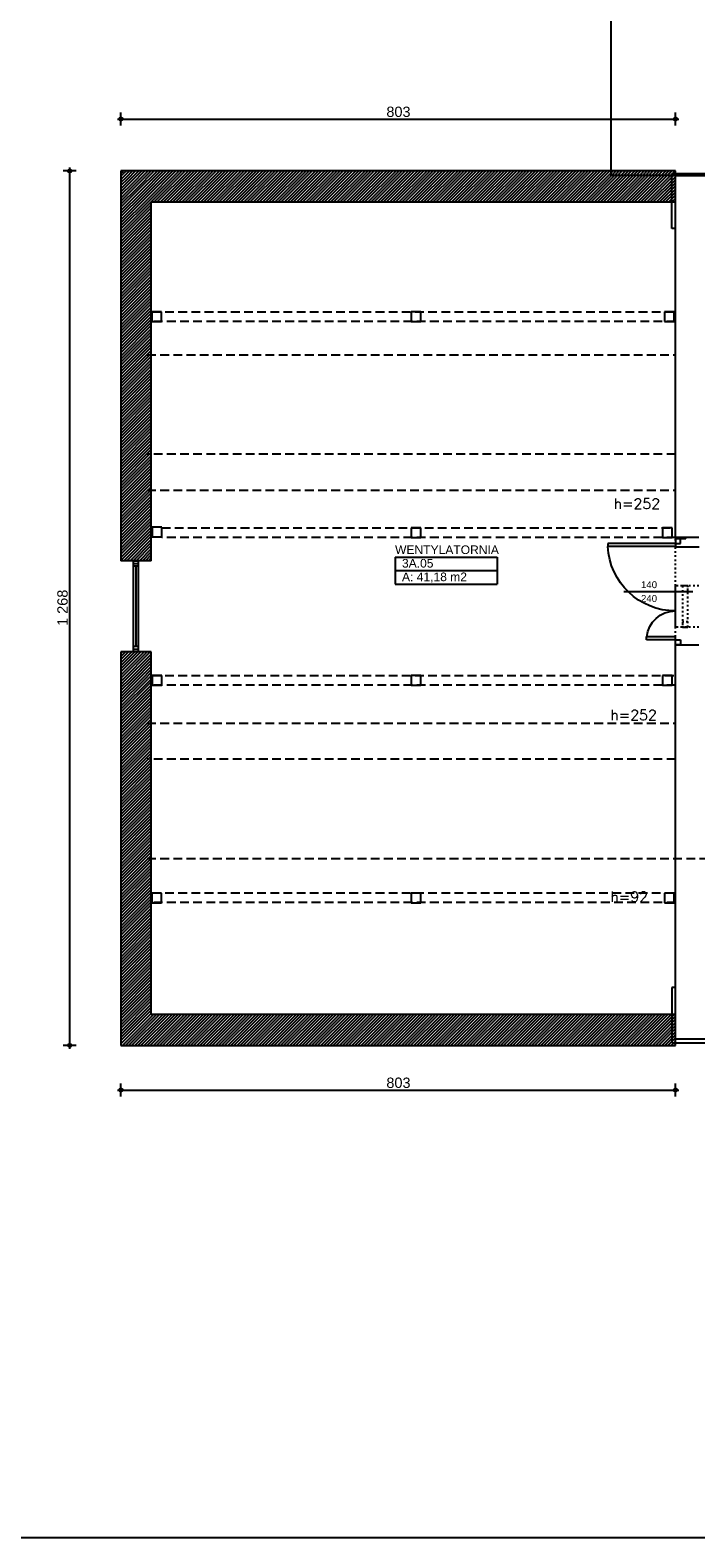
# Model space of a CAD drawing. Header units: inches. Extents: x 18535 to 24863, y 1480 to 5771.
# Tile 1 of 11: x 20232 to 21196, y 1480 to 3665. Entities that reach past the tile are written whole.
import ezdxf
from ezdxf.enums import TextEntityAlignment as Align

# ---------------------------------------------------------------- set-up
doc = ezdxf.new("R2010")
doc.units = ezdxf.units.IN
doc.header["$MEASUREMENT"] = 0
doc.linetypes.add('DASHED', pattern=[19.05, 12.7, -6.35])
doc.linetypes.add('Przerywana', pattern=[6, 2.5, -3.5])
for name, color, linetype in [('_T sciany', 7, 'Continuous'), ('AA_OPIS_009', 7, 'Continuous'), ('AA_PRZ SCIANY ISTNIEJĄCE', 7, 'Continuous'), ('AA_PRZ_SCIANY_030', 7, 'Continuous'), ('AA_PRZERYWANE', 7, 'Continuous'), ('AA_STOLARKA DRZW_009', 7, 'Continuous'), ('AA_WIDOK_009', 7, 'Continuous'), ('ArchiCAD', 7, 'Continuous'), ('Window-Door Markers', 7, 'Continuous')]:
    doc.layers.add(name, color=color, linetype=linetype)
doc.styles.add('GENERATED_STYLE_1', font='txt')
doc.styles.add('GENERATED_STYLE_2', font='arial.ttf')
doc.styles.add('GENERATED_STYLE_5', font='txt')
doc.styles.add('GENERATED_STYLE_6', font='romans.shx')
doc.styles.get("Standard").update_dxf_attribs({"font": 'txt', "bigfont": 'BIGFONT.SHX'})
doc.dimstyles.new('Dimstyle_0', dxfattribs={"dimtxt": 15, "dimasz": 9.5, "dimexe": 0.18, "dimexo": 0.5, "dimgap": 0.09, "dimtad": 1, "dimtih": 1, "dimtoh": 1, "dimdec": 0, "dimzin": 0, "dimdsep": 46, "dimtxsty": 'GENERATED_STYLE_5', "dimblk": 'ARROWHEAD_11', "dimblk1": 'ARROWHEAD_11', "dimblk2": 'ARROWHEAD_11', "dimcen": 0.09, "dimclrd": 220, "dimclre": 220, "dimclrt": 220, "dimadec": 1, "dimazin": 0, "dimtfac": 1, "dimtdec": 4, "dimtmove": 0, "dimatfit": 3, "dimfxl": 0, "dimtolj": 1, "dimtzin": 0, "dimarcsym": 0})
doc.dimstyles.new('Dimstyle_1', dxfattribs={"dimtxt": 15, "dimasz": 9.5, "dimexe": 0.18, "dimexo": 0.5, "dimgap": 0.09, "dimtad": 1, "dimdec": 0, "dimzin": 0, "dimdsep": 46, "dimtxsty": 'GENERATED_STYLE_5', "dimblk": 'ARROWHEAD_11', "dimblk1": 'ARROWHEAD_11', "dimblk2": 'ARROWHEAD_11', "dimcen": 0.09, "dimclrd": 220, "dimclre": 220, "dimclrt": 220, "dimadec": 1, "dimazin": 0, "dimtfac": 1, "dimtdec": 4, "dimtmove": 0, "dimatfit": 3, "dimfxl": 0, "dimtolj": 1, "dimtzin": 0, "dimarcsym": 0})
pattern_1 = [(45, (0, 0), (-2.24506403, 2.24506403), [])]

# ---------------------------------------------------------------- blocks, each defined once
blk = doc.blocks.new('WENTYLATORNIA_3A.05_128', base_point=(20834.2, 2891.7))
at = {"layer": '_T sciany', "color": 160, "linetype": 'Continuous'}
for p, q in [((20760.2, 2901.5), (20760.2, 2862.2)), ((20760.2, 2901.5), (20908.2, 2901.5)), ((20908.2, 2901.5), (20908.2, 2862.2)), ((20760.2, 2881.9), (20908.2, 2881.9)), ((20760.2, 2862.2), (20908.2, 2862.2))]:
    blk.add_line(p, q, dxfattribs=at)
at = {"color": 0}
for tag in ['floor_f', 'ROOM_PERIM', 'ROOM_WALLS_SURF', 'ROOM_DOORS_SURF', 'ROOM_WINDS_SURF', 'ROOM_BASELEV', 'ROOM_HEIGHT', 'ROOM_NET_AREA', 'ROOM_REDUCED_AREA', 'ROOM_CALC_AREA', 'ROOM_VOLUME']:
    blk.add_attdef(tag, text='', height=200, dxfattribs=at).set_placement((20834.2, 2834.6), align=Align.BOTTOM_LEFT)
at = {"layer": '_T sciany', "color": 160, "style": 'GENERATED_STYLE_2'}
for tag, p in [('ROOM_NAME', (20760.2, 2918.3)), ('ROOM_NUMBER', (20770.2, 2898.7)), ('ROOM_AREA', (20770.2, 2879))]:
    blk.add_attdef(tag, text='', height=12.5, dxfattribs=at).set_placement(p, align=Align.TOP_LEFT)
blk = doc.blocks.new('D2 65_416')
at = {"color": 140, "linetype": 'Continuous'}
for p, q in [((-70, 98), (-65.555, 98)), ((-70, 0), (-70, 98)), ((-65.555, 0), (-65.555, 98)), ((70, 42), (65.555, 42)), ((65.555, 0), (65.555, 42)), ((70, 0), (70, 42)), ((-77, 0), (-70, 0)), ((-77, -7), (-77, 0)), ((-70, 0), (-70, -7)), ((-70, 0), (-65.555, 0)), ((70, 0), (65.555, 0)), ((77, 0), (70, 0)), ((70, 0), (70, -7)), ((77, -7), (77, 0)), ((-70, -7), (-77, -7)), ((70, -7), (77, -7))]:
    blk.add_line(p, q, dxfattribs=at)
for centre, radius, start, end in [((-70, 0), 98, 0, 87.403007), ((70, 0), 42, 96.041315, 180)]:
    blk.add_arc(centre, radius, start, end, dxfattribs=at)
blk = doc.blocks.new('Window-Door Marker - 70_4400')
at = {"layer": 'ArchiCAD', "color": 140, "linetype": 'Continuous'}
blk.add_line((0, -90), (0, 10), dxfattribs=at)
blk = doc.blocks.new('WALL_720', base_point=(21166.4, 2929.6))
at = {"layer": '_T sciany'}
h = blk.add_hatch(dxfattribs=at)
h.set_pattern_fill('ANSI31', color=5, style=0, pattern_type=2)
h.set_pattern_definition(pattern_1)
h.paths.add_polyline_path([(21181.4, 2929.6), (21166.4, 2929.6), (21166.4, 2928.3), (21181.4, 2928.3)], flags=0)
at = {"layer": '_T sciany', "color": 5, "linetype": 'Continuous'}
for p, q in [((21166.4, 2929.6), (21166.4, 2928.3)), ((21181.4, 2929.6), (21166.4, 2929.6)), ((21166.4, 2928.3), (21181.4, 2928.3)), ((21181.4, 2928.3), (21181.4, 2929.6)), ((21166.4, 2774.3), (21181.4, 2774.3))]:
    blk.add_line(p, q, dxfattribs=at)
at = {"layer": '_T sciany', "xscale": -1, "rotation": 90}
blk.add_blockref('D2 65_416', (21166.4, 2851.3), dxfattribs=at)
at = {"layer": 'Window-Door Markers'}
ref = blk.add_blockref('Window-Door Marker - 70_4400', (21181.4, 2851.3), dxfattribs=dict(at, rotation=270))
ref.add_attrib('AC_WIDO_A_SIZE', '140', dxfattribs={"color": 255, "height": 10, "style": 'GENERATED_STYLE_2'}).set_placement((21116.4, 2853.4), align=Align.BOTTOM_LEFT)
ref.add_attrib('AC_WIDO_B_SIZE', '240', dxfattribs={"color": 255, "height": 10, "style": 'GENERATED_STYLE_2'}).set_placement((21116.4, 2833.4), align=Align.BOTTOM_LEFT)
blk = doc.blocks.new('W BottomHung 65_258')
at = {"color": 0, "linetype": 'ByBlock'}
for p, q in [((66.1, 0), (-66.1, 0)), ((-66.1, 0), (-66.1, -6.8)), ((-62.1, 0), (-62.1, -6.8)), ((-58.1, -6.8), (-58.1, 0)), ((58.1, -6.8), (58.1, 0)), ((62.1, 0), (62.1, -6.8)), ((66.1, -6.8), (66.1, 0)), ((-66.1, -6.8), (66.1, -6.8)), ((-58.1, -3.4), (58.1, -3.4))]:
    blk.add_line(p, q, dxfattribs=at)
blk = doc.blocks.new('WALL_782', base_point=(20385.1, 3438.6))
at = {"layer": '_T sciany'}
h = blk.add_hatch(dxfattribs=at)
h.set_pattern_fill('ANSI31', color=5, style=0, pattern_type=2)
h.set_pattern_definition(pattern_1)
h.paths.add_polyline_path([(20363.1, 2896.2), (20407.1, 2896.2), (20407.1, 3416.1), (20363.1, 3461.1)], flags=0)
h = blk.add_hatch(dxfattribs=at)
h.set_pattern_fill('ANSI31', color=5, style=0, pattern_type=2)
h.set_pattern_definition(pattern_1)
h.paths.add_polyline_path([(20363.1, 2724.6), (20407.1, 2724.6), (20407.1, 2763.9), (20363.1, 2763.9)], flags=0)
at = {"layer": '_T sciany', "color": 5, "linetype": 'Continuous'}
for p, q in [((20363.1, 3461.1), (20363.1, 2896.2)), ((20407.1, 2896.2), (20407.1, 3416.1)), ((20407.1, 2896.2), (20363.1, 2896.2)), ((20407.1, 2763.9), (20363.1, 2763.9)), ((20363.1, 2763.9), (20363.1, 2724.6)), ((20407.1, 2724.6), (20407.1, 2763.9))]:
    blk.add_line(p, q, dxfattribs=at)
at = {"layer": '_T sciany', "color": 140, "linetype": 'Continuous', "xscale": -1, "rotation": 90.00000000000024}
blk.add_blockref('W BottomHung 65_258', (20381.1, 2830.1), dxfattribs=at)
blk = doc.blocks.new('WALL_783', base_point=(21166.3, 3438.6))
at = {"layer": '_T sciany'}
h = blk.add_hatch(dxfattribs=at)
h.set_pattern_fill('ANSI31', color=5, style=0, pattern_type=2)
h.set_pattern_definition(pattern_1)
h.paths.add_polyline_path([(21166.3, 3461.1), (20363.1, 3461.1), (20407.1, 3416.1), (21166.3, 3416.1)], flags=0)
at = {"layer": '_T sciany', "color": 5, "linetype": 'Continuous'}
for p, q in [((21166.3, 3461.1), (20363.1, 3461.1)), ((21166.3, 3416.1), (21166.3, 3461.1)), ((20407.1, 3416.1), (21166.3, 3416.1))]:
    blk.add_line(p, q, dxfattribs=at)
blk = doc.blocks.new('WALL_785', base_point=(21166.3, 2216.1))
at = {"layer": '_T sciany'}
h = blk.add_hatch(dxfattribs=at)
h.set_pattern_fill('ANSI31', color=5, style=0, pattern_type=2)
h.set_pattern_definition(pattern_1)
h.paths.add_polyline_path([(21166.3, 2238.6), (20407.1, 2238.6), (20363.1, 2193.6), (21166.3, 2193.6)], flags=0)
at = {"layer": '_T sciany', "color": 5, "linetype": 'Continuous'}
for p, q in [((21166.3, 2238.6), (20407.1, 2238.6)), ((21166.3, 2193.6), (21166.3, 2238.6)), ((20363.1, 2193.6), (21166.3, 2193.6))]:
    blk.add_line(p, q, dxfattribs=at)
blk = doc.blocks.new('WALL_786', base_point=(20385.1, 2724.6))
at = {"layer": '_T sciany'}
h = blk.add_hatch(dxfattribs=at)
h.set_pattern_fill('ANSI31', color=5, style=0, pattern_type=2)
h.set_pattern_definition(pattern_1)
h.paths.add_polyline_path([(20363.1, 2724.6), (20363.1, 2193.6), (20407.1, 2238.6), (20407.1, 2724.6)], flags=0)
at = {"layer": '_T sciany', "color": 5, "linetype": 'Continuous'}
for p, q in [((20363.1, 2724.6), (20363.1, 2193.6)), ((20407.1, 2238.6), (20407.1, 2724.6))]:
    blk.add_line(p, q, dxfattribs=at)
blk = doc.blocks.new('*D52')
at = {"layer": 'ArchiCAD', "color": 220, "linetype": 'Continuous'}
for p, q in [((20363.1, 3538.8), (20363.1, 3545.7)), ((21166.3, 3538.8), (21166.3, 3545.7)), ((20358.1, 3536.3), (20360.6, 3536.3)), ((20363.1, 3526.9), (20363.1, 3533.8)), ((20365.6, 3536.3), (21163.8, 3536.3)), ((21166.3, 3526.9), (21166.3, 3533.8)), ((21168.8, 3536.3), (21171.3, 3536.3))]:
    blk.add_line(p, q, dxfattribs=at)
at = {"layer": 'ArchiCAD', "color": 220, "linetype": 'Continuous', "const_width": 2.5}
for points in [[(20361.8, 3536.3, 1), (20364.3, 3536.3, 1)], [(21165.1, 3536.3, 1), (21167.6, 3536.3, 1)]]:
    blk.add_lwpolyline(points, format="xyb", close=True, dxfattribs=at)
at = {"layer": 'ArchiCAD', "color": 220, "linetype": 'Continuous'}
for centre in [(20363.1, 3536.3), (21166.3, 3536.3)]:
    blk.add_circle(centre, 2.5, dxfattribs=at)
at = {"layer": 'ArchiCAD', "color": 220, "insert": (20747.6, 3554.3), "char_height": 15, "attachment_point": 1}
blk.add_mtext('\\A1;{\\fArial Europa Srodkowa|b0|i0|c0|p34;\\C220;803}', dxfattribs=at)
blk = doc.blocks.new('ARROWHEAD_11')
at = {"color": 0, "linetype": 'Continuous'}
blk.add_line((0, 0), (-1, 0), dxfattribs=at)
at = {"color": 0, "linetype": 'Continuous', "const_width": 0.25}
blk.add_lwpolyline([(-0.125, 0, 1), (0.125, 0, 1)], format="xyb", close=True, dxfattribs=at)
blk = doc.blocks.new('*D54')
at = {"layer": 'ArchiCAD', "color": 220, "linetype": 'Continuous'}
for p, q in [((20286.4, 3461.1), (20279.5, 3461.1)), ((20288.9, 3463.6), (20288.9, 3466.1)), ((20288.9, 2196.1), (20288.9, 3458.6)), ((20298.2, 3461.1), (20291.4, 3461.1)), ((20286.4, 2193.6), (20279.5, 2193.6)), ((20288.9, 2188.6), (20288.9, 2191.1)), ((20298.2, 2193.6), (20291.4, 2193.6))]:
    blk.add_line(p, q, dxfattribs=at)
at = {"layer": 'ArchiCAD', "color": 220, "linetype": 'Continuous', "const_width": 2.5}
for points in [[(20287.6, 3461.1, 1), (20290.1, 3461.1, 1)], [(20287.6, 2193.6, 1), (20290.1, 2193.6, 1)]]:
    blk.add_lwpolyline(points, format="xyb", close=True, dxfattribs=at)
at = {"layer": 'ArchiCAD', "color": 220, "linetype": 'Continuous'}
for centre in [(20288.9, 3461.1), (20288.9, 2193.6)]:
    blk.add_circle(centre, 2.5, dxfattribs=at)
at = {"layer": 'ArchiCAD', "color": 220, "insert": (20270.9, 2801.7), "char_height": 15, "attachment_point": 1, "rotation": 90}
blk.add_mtext('\\A1;{\\fArial Europa Srodkowa|b0|i0|c0|p34;\\C220;1\xa0268}', dxfattribs=at)
blk = doc.blocks.new('*D55')
at = {"layer": 'ArchiCAD', "color": 220, "linetype": 'Continuous'}
for p, q in [((20358.1, 2129), (20360.6, 2129)), ((20363.1, 2131.5), (20363.1, 2138.3)), ((20363.1, 2119.6), (20363.1, 2126.5)), ((20365.6, 2129), (21163.8, 2129)), ((21166.3, 2131.5), (21166.3, 2138.3)), ((21166.3, 2119.6), (21166.3, 2126.5)), ((21168.8, 2129), (21171.3, 2129))]:
    blk.add_line(p, q, dxfattribs=at)
at = {"layer": 'ArchiCAD', "color": 220, "linetype": 'Continuous', "const_width": 2.5}
for points in [[(20361.8, 2129, 1), (20364.3, 2129, 1)], [(21165.1, 2129, 1), (21167.6, 2129, 1)]]:
    blk.add_lwpolyline(points, format="xyb", close=True, dxfattribs=at)
at = {"layer": 'ArchiCAD', "color": 220, "linetype": 'Continuous'}
for centre in [(20363.1, 2129), (21166.3, 2129)]:
    blk.add_circle(centre, 2.5, dxfattribs=at)
at = {"layer": 'ArchiCAD', "color": 220, "insert": (20747.6, 2147), "char_height": 15, "attachment_point": 1}
blk.add_mtext('\\A1;{\\fArial Europa Srodkowa|b0|i0|c0|p34;\\C220;803}', dxfattribs=at)

msp = doc.modelspace()

# ---------------------------------------------------------------- linework, layer by layer
at = {"layer": 'AA_PRZ SCIANY ISTNIEJĄCE', "color": 150, "linetype": 'Continuous'}
msp.add_line((24834.8, 1479.9), (18803, 1479.9), dxfattribs=at)
at = {"layer": 'AA_PRZ_SCIANY_030', "color": 150, "linetype": 'Continuous'}
for p, q in [((21073.2, 3454.6), (21073.2, 4221.4)), ((21595.7, 3454.6), (21073.2, 3454.6))]:
    msp.add_line(p, q, dxfattribs=at)
at = {"layer": 'AA_PRZ_SCIANY_030', "color": 1, "linetype": 'Continuous'}
for p, q in [((21166.3, 2929.6), (21166.3, 3454.6)), ((21166.3, 3454.6), (22142.3, 3454.6)), ((20422, 3257.1), (20408, 3257.1)), ((20408, 3257.1), (20408, 3243.1)), ((20422, 3243.1), (20422, 3257.1)), ((20797.7, 3257.1), (20783.7, 3257.1)), ((20783.7, 3257.1), (20783.7, 3243.1)), ((20797.7, 3243.1), (20797.7, 3257.1)), ((21164.4, 3257.1), (21150.4, 3257.1)), ((21150.4, 3257.1), (21150.4, 3243.1)), ((21164.4, 3243.1), (21164.4, 3257.1)), ((20408, 3243.1), (20422, 3243.1)), ((20783.7, 3243.1), (20797.7, 3243.1)), ((21150.4, 3243.1), (21164.4, 3243.1)), ((20422.3, 2944.6), (20408.3, 2944.6)), ((20408.3, 2944.6), (20408.3, 2930.6)), ((20408.3, 2930.6), (20422.3, 2930.6)), ((20422.3, 2930.6), (20422.3, 2944.6)), ((20797.7, 2943.6), (20783.7, 2943.6)), ((20783.7, 2943.6), (20783.7, 2929.6)), ((20783.7, 2929.6), (20797.7, 2929.6)), ((20797.7, 2929.6), (20797.7, 2943.6)), ((21161.8, 2943.6), (21147.8, 2943.6)), ((21147.8, 2943.6), (21147.8, 2929.6)), ((21147.8, 2929.6), (21161.8, 2929.6)), ((21161.8, 2929.6), (21161.8, 2943.6)), ((21200.3, 2929.6), (21166.3, 2929.6)), ((21200.3, 2773.7), (21166.3, 2773.7)), ((21166.3, 2202.6), (21166.3, 2773.7)), ((20422.3, 2729.6), (20408.3, 2729.6)), ((20408.3, 2729.6), (20408.3, 2715.6)), ((20408.3, 2715.6), (20422.3, 2715.6)), ((20422.3, 2715.6), (20422.3, 2729.6)), ((20797.7, 2729.6), (20783.7, 2729.6)), ((20783.7, 2729.6), (20783.7, 2715.6)), ((20783.7, 2715.6), (20797.7, 2715.6)), ((20797.7, 2715.6), (20797.7, 2729.6)), ((21161.8, 2729.6), (21147.8, 2729.6)), ((21147.8, 2729.6), (21147.8, 2715.6)), ((21147.8, 2715.6), (21161.8, 2715.6)), ((21161.8, 2715.6), (21161.8, 2729.6)), ((20422, 2414.1), (20408, 2414.1)), ((20408, 2414.1), (20408, 2400.1)), ((20422, 2400.1), (20422, 2414.1)), ((20797.7, 2414.1), (20783.7, 2414.1)), ((20783.7, 2414.1), (20783.7, 2400.1)), ((20797.7, 2400.1), (20797.7, 2414.1)), ((21164.4, 2414.1), (21150.4, 2414.1)), ((21150.4, 2414.1), (21150.4, 2400.1)), ((21164.4, 2400.1), (21164.4, 2414.1)), ((20408, 2400.1), (20422, 2400.1)), ((20783.7, 2400.1), (20797.7, 2400.1)), ((21150.4, 2400.1), (21164.4, 2400.1)), ((22142.3, 2202.6), (21166.3, 2202.6))]:
    msp.add_line(p, q, dxfattribs=at)
at = {"layer": 'AA_PRZ_SCIANY_030', "color": 1, "linetype": 'Przerywana'}
for p, q in [((21166.3, 2859.6), (21166.3, 2929.6)), ((21200.3, 2859.6), (21166.3, 2859.6)), ((21200.3, 2799.6), (21166.3, 2799.6)), ((21166.3, 2773.7), (21166.3, 2799.6))]:
    msp.add_line(p, q, dxfattribs=at)
at = {"layer": 'AA_PRZERYWANE', "color": 251, "linetype": 'DASHED'}
for p, q in [((20408.1, 3257.1), (21166.3, 3257.1)), ((21166.3, 3243.1), (20408.1, 3243.1)), ((20401.1, 3194.5), (21166.3, 3194.5)), ((21166.3, 3050.6), (20401.1, 3050.6)), ((20422.1, 2943.6), (21166.3, 2943.6)), ((21166.3, 2929.6), (20422.1, 2929.6)), ((20408.1, 2729.6), (21166.3, 2729.6)), ((21166.3, 2715.6), (20408.1, 2715.6)), ((21166.3, 2608.6), (20401.1, 2608.6)), ((20401.1, 2464.6), (22122.3, 2464.6)), ((20408.1, 2415), (21166.3, 2415)), ((21166.3, 2401), (20408.1, 2401))]:
    msp.add_line(p, q, dxfattribs=at)
at = {"layer": 'AA_PRZERYWANE', "color": 2, "linetype": 'DASHED'}
for p, q in [((20401.1, 2998.5), (21166.3, 2998.5)), ((20401.1, 2660.6), (21166.3, 2660.6))]:
    msp.add_line(p, q, dxfattribs=at)
at = {"layer": 'AA_STOLARKA DRZW_009', "color": 252, "linetype": 'Continuous'}
msp.add_line((21166.3, 2916.4), (21200.6, 2916.4), dxfattribs=at)
at = {"layer": 'AA_STOLARKA DRZW_009', "color": 2, "linetype": 'Przerywana'}
for p, q in [((21176.3, 2859.6), (21176.3, 2851.6)), ((21184.3, 2859.6), (21176.3, 2859.6)), ((21176.3, 2859.6), (21176.3, 2799.6)), ((21176.3, 2851.6), (21184.3, 2851.6)), ((21184.3, 2799.6), (21184.3, 2859.6)), ((21184.3, 2851.6), (21184.3, 2859.6)), ((21184.3, 2807.6), (21176.3, 2807.6)), ((21176.3, 2807.6), (21176.3, 2799.6)), ((21184.3, 2799.6), (21184.3, 2807.6))]:
    msp.add_line(p, q, dxfattribs=at)
at = {"layer": 'AA_STOLARKA DRZW_009', "color": 2, "linetype": 'Continuous'}
for p, q in [((21184.3, 2859.6), (21176.3, 2859.6)), ((21176.3, 2799.6), (21184.3, 2799.6)), ((21176.3, 2799.6), (21184.3, 2799.6))]:
    msp.add_line(p, q, dxfattribs=at)
at = {"layer": 'AA_WIDOK_009', "color": 251, "linetype": 'Continuous'}
for p, q in [((21161.3, 3452.6), (21161.3, 3457.6)), ((21161.3, 3457.6), (21241.3, 3457.6)), ((21161.3, 3377.6), (21161.3, 3452.6)), ((21166.3, 3377.6), (21161.3, 3377.6)), ((21166.3, 2799.6), (21166.3, 2859.6)), ((21166.3, 2277.6), (21161.3, 2277.6)), ((21161.3, 2277.6), (21161.3, 2202.6)), ((21161.3, 2202.6), (21161.3, 2197.6)), ((21161.3, 2197.6), (21241.3, 2197.6))]:
    msp.add_line(p, q, dxfattribs=at)

# ---------------------------------------------------------------- block references
at = {"layer": '_T sciany', "color": 5}
for name, p in [('WALL_782', (20385.1, 3438.6)), ('WALL_783', (21166.3, 3438.6)), ('WALL_720', (21166.4, 2929.6)), ('WALL_786', (20385.1, 2724.6)), ('WALL_785', (21166.3, 2216.1))]:
    msp.add_blockref(name, p, dxfattribs=at)
at = {"layer": '_T sciany', "color": 254, "linetype": 'Continuous'}
ref = msp.add_blockref('WENTYLATORNIA_3A.05_128', (20834.2, 2891.7), dxfattribs=at)
ref.add_attrib('ROOM_NAME', 'WENTYLATORNIA', dxfattribs={"color": 160, "linetype": 'Continuous', "height": 12.5, "style": 'GENERATED_STYLE_2'}).set_placement((20760.2, 2918.3), align=Align.TOP_LEFT)
ref.add_attrib('ROOM_NUMBER', '3A.05', dxfattribs={"color": 160, "linetype": 'Continuous', "height": 12.5, "style": 'GENERATED_STYLE_2'}).set_placement((20770.2, 2898.7), align=Align.TOP_LEFT)
ref.add_attrib('ROOM_AREA', 'A: 41,18 m2', dxfattribs={"color": 160, "linetype": 'Continuous', "height": 12.5, "style": 'GENERATED_STYLE_2'}).set_placement((20770.2, 2879), align=Align.TOP_LEFT)

# ---------------------------------------------------------------- texts
at = {"layer": 'AA_OPIS_009', "color": 2, "char_height": 15, "width": 397.636, "attachment_point": 1, "style": 'GENERATED_STYLE_6'}
for s, insert in [('\\A1;{\\Fromans.shx|c0;h=252}', (21076.7, 2986.3)), ('\\A1;{\\Fromans.shx|c0;h=252}', (21071.9, 2680)), ('\\A1;{\\Fromans.shx|c0;h=92}', (21071.9, 2416.5))]:
    msp.add_mtext(s, dxfattribs=dict(at, insert=insert))

# ---------------------------------------------------------------- dimensions: what is measured, and where the dimension line sits
at = {"layer": 'ArchiCAD', "color": 220, "linetype": 'Continuous'}
for base, p1, p2, picture, middle in [((21166.3, 3536.3), (20363.1, 3461.1), (21166.3, 3461.1), '*D52', (20753.3, 3546.8)), ((21166.3, 2129), (20363.1, 2193.6), (21166.3, 2193.6), '*D55', (20753.3, 2139.5))]:
    dim = msp.add_linear_dim(base=base, p1=p1, p2=p2, dimstyle='Dimstyle_0', dxfattribs=at)
    dim.commit()
    dim.dimension.update_dxf_attribs({"geometry": picture, "text_midpoint": middle})
dim = msp.add_linear_dim(base=(20288.8635061, 3461.0680958), p1=(20363.089096, 2193.5680958), p2=(20363.089096, 3461.0680958), angle=90, dimstyle='Dimstyle_1', dxfattribs=at)
dim.commit()
dim.dimension.update_dxf_attribs({"geometry": '*D54', "text_midpoint": (20278.3635059, 2813.0552688)})

doc.saveas('drawing.dxf')
